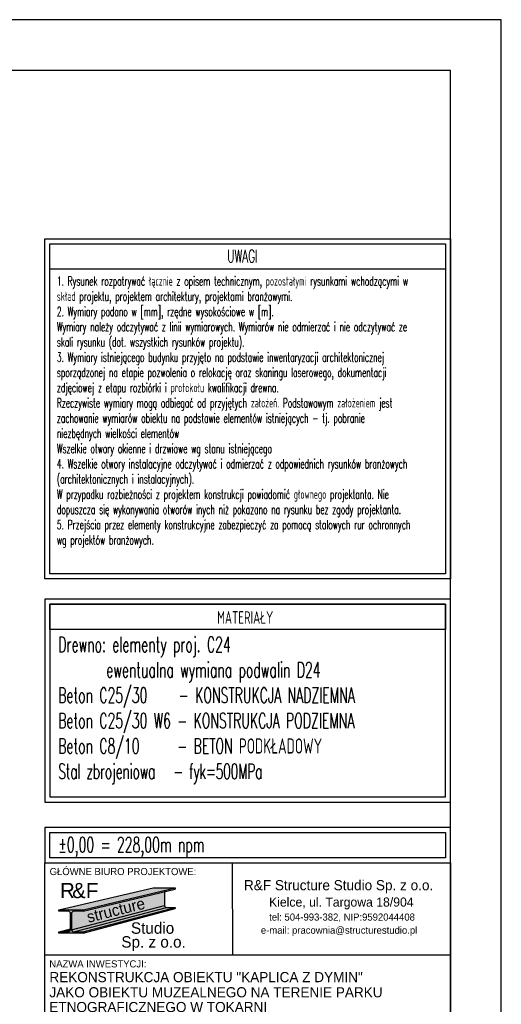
# Model space of a CAD drawing. Header units: centimetres. Extents: x 152786 to 159501, y -6718 to 1403.
# Tile 61 of 89: x 154411 to 154886, y -1217 to -247. Entities that reach past the tile are written whole.
import ezdxf
from ezdxf.enums import TextEntityAlignment as Align

# ---------------------------------------------------------------- set-up
doc = ezdxf.new("R2010")
doc.units = ezdxf.units.CM
doc.header["$LTSCALE"] = 0.1
doc.layers.get('0').update_dxf_attribs({"color": 45})
for name, color, linetype in [('A_wymiary_zewn', 4, 'Continuous'), ('Format', 7, 'Continuous'), ('opisy_R&F', 3, 'Continuous'), ('ozn_graficzne_R&F', 5, 'Continuous'), ('Section', 3, 'Continuous'), ('wymiary_R&F', 3, 'Continuous')]:
    doc.layers.add(name, color=color, linetype=linetype)
doc.styles.add('MtXpl_FL_Pismo_Techn', font='txt')
doc.styles.add('MtXpl_FL_Pismo_Techn_1', font='txt')
doc.styles.add('simplex 0.6', font='simplex.shx', dxfattribs={"width": 0.6})
doc.styles.add('TECH', font='FL Pismo Techniczne.ttf')

# ---------------------------------------------------------------- blocks, each defined once
blk = doc.blocks.new('tab_konstr_Tokarnia')
at = {"layer": 'A_wymiary_zewn', "true_color": 0xd7d6d6}
h = blk.add_hatch(color=254, dxfattribs=at)
h.dxf.hatch_style = 1
h.paths.add_polyline_path([(155912.24, -6517.47), (155890.64, -6517.47), (155797.69, -6539.31), (155821.69, -6539.31)])
at = {"layer": 'A_wymiary_zewn', "true_color": 0x293133}
h = blk.add_hatch(color=250, dxfattribs=at)
h.dxf.hatch_style = 1
h.paths.add_polyline_path([(155912.24, -6518.68), (155912.24, -6517.47), (155821.69, -6539.31), (155821.69, -6540.66)])
at = {"layer": 'A_wymiary_zewn', "true_color": 0x848484}
h = blk.add_hatch(color=252, dxfattribs=at)
h.dxf.hatch_style = 1
h.paths.add_polyline_path([(155901.85, -6534.75), (155901.85, -6521.2), (155821.69, -6540.66), (155812.39, -6540.66, 0.414214), (155810.14, -6542.91), (155810.14, -6558.51, 0.037989), (155810.16, -6558.85)])
at = {"layer": 'A_wymiary_zewn', "true_color": 0x293133}
h = blk.add_hatch(color=250, dxfattribs=at)
h.dxf.hatch_style = 1
edge = h.paths.add_edge_path()
edge.add_line((155797.69, -6560.76), (155806.99, -6560.76))
edge.add_arc((155806.99, -6558.51), 2.25, 270, 0)
edge.add_line((155809.24, -6558.51), (155809.24, -6542.91))
edge.add_arc((155806.99, -6542.91), 2.25, 0, 90)
edge.add_line((155806.99, -6540.66), (155797.69, -6540.66))
edge.add_line((155797.69, -6540.66), (155797.69, -6539.31))
edge.add_line((155797.69, -6539.31), (155821.69, -6539.31))
edge.add_line((155821.69, -6539.31), (155821.69, -6540.66))
edge.add_line((155821.69, -6540.66), (155812.39, -6540.66))
edge.add_arc((155812.39, -6542.91), 2.25, 90, 180)
edge.add_line((155810.14, -6542.91), (155810.14, -6558.51))
edge.add_arc((155812.39, -6558.51), 2.25, 180, 270)
edge.add_line((155812.39, -6560.76), (155821.69, -6560.76))
edge.add_line((155821.69, -6560.76), (155821.69, -6562.11))
edge.add_line((155821.69, -6562.11), (155797.69, -6562.11))
edge.add_line((155797.69, -6562.11), (155797.69, -6560.76))
at = {"layer": 'A_wymiary_zewn', "true_color": 0xafadad}
h = blk.add_hatch(color=253, dxfattribs=at)
h.dxf.hatch_style = 1
h.paths.add_polyline_path([(155903.87, -6536.77, -0.414214), (155901.85, -6534.75), (155810.16, -6558.85, 0.370396), (155812.39, -6560.76)])
at = {"layer": 'A_wymiary_zewn', "true_color": 0xd7d6d6}
h = blk.add_hatch(color=254, dxfattribs=at)
h.dxf.hatch_style = 1
h.paths.add_polyline_path([(155912.24, -6536.77), (155903.87, -6536.77), (155812.39, -6560.76), (155821.69, -6560.76)])
at = {"layer": 'A_wymiary_zewn', "true_color": 0x293133}
h = blk.add_hatch(color=250, dxfattribs=at)
h.dxf.hatch_style = 1
h.paths.add_polyline_path([(155912.24, -6537.99), (155912.24, -6536.77), (155821.69, -6560.76), (155821.69, -6562.11)])
at = {"layer": 'A_wymiary_zewn', "true_color": 0xafadad}
h = blk.add_hatch(color=253, dxfattribs=at)
h.dxf.hatch_style = 1
h.paths.add_polyline_path([(155809.24, -6558.51), (155809.24, -6557.78), (155797.69, -6560.76), (155806.99, -6560.76, 0.414214)])
at = {"color": 5}
for p, q in [((155783.87, -6492.94), (156183.87, -6492.94)), ((155783.87, -7096.92), (155783.87, -6492.94)), ((156183.87, -6492.94), (156183.87, -7096.92)), ((156183.87, -7096.92), (155783.87, -7096.92))]:
    blk.add_line(p, q, dxfattribs=at)
at = {"color": 4}
for p, q in [((155969.34, -6583.94), (155968.87, -6492.94)), ((156183.87, -6583.94), (155783.87, -6583.94)), ((156183.87, -6686.19), (155783.87, -6686.19)), ((156183.87, -6739.42), (155783.87, -6739.42)), ((155968.87, -6739.42), (155968.87, -6871.92)), ((156101.37, -6739.42), (156101.37, -6871.92)), ((156183.87, -6759.42), (155783.87, -6759.42)), ((156183.87, -6759.42), (155783.87, -6759.42)), ((156183.87, -6759.42), (155783.87, -6759.42)), ((156183.87, -6796.92), (155783.87, -6796.92)), ((156183.87, -6834.42), (155783.87, -6834.42)), ((156183.87, -6871.92), (155783.87, -6871.92)), ((156183.87, -6871.92), (155783.87, -6871.92)), ((156183.87, -6909.42), (155783.87, -6909.42)), ((156183.87, -6946.92), (155783.87, -6946.92)), ((156183.87, -7021.92), (155783.87, -7021.92)), ((156088.87, -7021.92), (156088.87, -7096.92)), ((156088.87, -7059.42), (156183.87, -7059.42))]:
    blk.add_line(p, q, dxfattribs=at)
at = {"layer": 'A_wymiary_zewn', "color": 250, "true_color": 0x293133}
for p, q in [((155797.69, -6539.31), (155890.64, -6517.47)), ((155821.69, -6539.31), (155912.24, -6517.47)), ((155821.69, -6540.66), (155912.24, -6518.68)), ((155890.64, -6517.47), (155912.24, -6517.47)), ((155901.85, -6520.71), (155901.85, -6534.75)), ((155912.24, -6517.47), (155912.24, -6518.68)), ((155797.69, -6540.66), (155797.69, -6539.31)), ((155797.69, -6539.31), (155821.69, -6539.31)), ((155810.16, -6558.85), (155901.85, -6534.75)), ((155812.39, -6560.76), (155903.87, -6536.77)), ((155821.69, -6560.76), (155912.24, -6536.77)), ((155821.69, -6562.11), (155912.24, -6537.99)), ((155821.69, -6539.31), (155821.69, -6540.66)), ((155903.87, -6536.77), (155912.24, -6536.77)), ((155806.99, -6540.66), (155797.69, -6540.66)), ((155809.24, -6558.51), (155809.24, -6542.91)), ((155810.14, -6542.91), (155810.14, -6558.51)), ((155821.69, -6540.66), (155812.39, -6540.66)), ((155797.69, -6560.76), (155809.24, -6557.78)), ((155797.69, -6560.76), (155806.99, -6560.76)), ((155797.69, -6562.11), (155797.69, -6560.76)), ((155821.69, -6562.11), (155797.69, -6562.11)), ((155812.39, -6560.76), (155821.69, -6560.76)), ((155821.69, -6560.76), (155821.69, -6562.11))]:
    blk.add_line(p, q, dxfattribs=at)
for centre, radius, start, end in [((155903.87, -6534.75), 2.03, 180, 270), ((155806.99, -6542.91), 2.25, 0, 90), ((155812.39, -6542.91), 2.25, 90, 180), ((155806.99, -6558.51), 2.25, 270, 0), ((155812.39, -6558.51), 2.25, 180, 270)]:
    blk.add_arc(centre, radius, start, end, dxfattribs=at)
at = {"layer": 'Section'}
for p, q in [((155890.64, -6517.47), (155912.24, -6517.47)), ((155912.24, -6517.47), (155912.24, -6518.68)), ((155912.24, -6536.77), (155912.24, -6537.99))]:
    blk.add_line(p, q, dxfattribs=at)
at = {"color": 4}
for s, height, style, p in [('GŁÓWNE BIURO PROJEKTOWE:', 7, 'TECH', (155788.64, -6504.94)), ('R&F Structure Studio Sp. z o.o.', 10, 'MtXpl_FL_Pismo_Techn', (155980.21, -6519.88)), ('Kielce, ul. Targowa 18/904', 9, 'MtXpl_FL_Pismo_Techn', (156004.9, -6536.03)), ('tel: 504-993-382, NIP:9592044408', 7, 'MtXpl_FL_Pismo_Techn', (156005.06, -6549.8)), ('e-mail: pracownia@structurestudio.pl', 7, 'MtXpl_FL_Pismo_Techn', (155996.88, -6562.75)), ('NAZWA INWESTYCJI:', 7, 'TECH', (155788.34, -6595.94)), ('REKONSTRUKCJA OBIEKTU "KAPLICA Z DYMIN"', 10, 'TECH', (155788.4, -6610.48)), ('JAKO OBIEKTU MUZEALNEGO NA TERENIE PARKU ', 10, 'TECH', (155788.4, -6625.43)), ('ETNOGRAFICZNEGO W TOKARNI ', 10, 'TECH', (155788.32, -6639.99)), ('JEDNOSTKA EWID.: 260403_5 - CHĘCINY (obszar wiejski), ', 9, 'TECH', (155788.5, -6667.34)), ('CZĘŚĆ DZ. NR EWID. 1682/2, OBRĘB EWID. 0016 TOKARNIA, GM. CHĘCINY  ', 9, 'TECH', (155788.5, -6681.06)), ('INWESTOR/ZLECENIODAWCA:', 7, 'TECH', (155787.87, -6698.19)), ('MUZEUM WSI KIELECKIEJ ', 10, 'TECH', (155788.87, -6714.7)), ('ul. Jana Pawła II nr 6 25-025 Kielce ', 10.0002, 'TECH', (155788.87, -6732.44)), ('NUMER UPRAWNIEŃ:', 7, 'TECH', (155972.87, -6751.42)), ('AUTORZY OPRACOWANIA:', 7, 'TECH', (155787.87, -6751.42)), ('PODPIS:', 7, 'TECH', (156105.37, -6751.42)), ('PROJEKTOWAŁ:', 7, 'TECH', (155787.9, -6771.42)), ('OPRACOWAŁ:', 7, 'TECH', (155787.9, -6808.92)), ('SPRAWDZIŁ:', 7, 'TECH', (155787.9, -6846.42)), ('FAZA PROJEKTU:', 7, 'TECH', (155787.87, -6883.92)), ('BRANŻA:', 7, 'TECH', (155787.87, -6921.42)), ('TYTUŁ RYSUNKU:', 7, 'TECH', (155787.87, -6958.92)), ('NUMER RYSUNKU:', 7, 'TECH', (155787.87, -7033.92)), ('SKALA:', 7, 'TECH', (156092.87, -7033.92)), ('DATA:', 7, 'TECH', (156092.87, -7071.42))]:
    blk.add_text(s, height=height, dxfattribs=dict(at, style=style)).set_placement(p)
at = {"color": 3, "style": 'TECH'}
for s, height, p in [('mgr inż. Paweł Frąckiewicz', 9, (155788.97, -6787.22)), ('SWK/0119/PWBKb/21', 9, (155976.35, -6784.26)), ('mgr inż. Mateusz Zieja', 9, (155788.97, -6824.72)), ('- - -', 9, (156018.16, -6821.76)), ('PROJEKT WYKONAWCZY', 12.5, (155789.87, -6901.42)), ('KONSTRUKCJA', 12.5, (155789.87, -6938.92)), ('06.2025', 12.5, (156120.53, -7086.92))]:
    blk.add_text(s, height=height, dxfattribs=at).set_placement(p)
at = {"color": 3, "char_height": 9, "style": 'TECH'}
for s, insert, width, attachment_point in [('\\pxi-3,l4,t4;SWK/0129/POOK/09', (156027.86, -6858.62), 115, 8), ('mgr inż. Sławomir Rogowski', (155790.36, -6864.92), 202.7748, 7)]:
    blk.add_mtext(s, dxfattribs=dict(at, insert=insert, width=width, attachment_point=attachment_point))
at = {"layer": 'A_wymiary_zewn', "color": 10, "style": 'TECH'}
for s, p in [('R', (155798.91, -6527.63)), ('F', (155824.41, -6527.63))]:
    blk.add_text(s, height=15, dxfattribs=at).set_placement(p)
at = {"layer": 'A_wymiary_zewn', "color": 18, "true_color": 0x000000, "style": 'TECH'}
blk.add_text('&', height=15, dxfattribs=at).set_placement((155810.91, -6527.63))
at = {"layer": 'A_wymiary_zewn', "color": 4, "style": 'MtXpl_FL_Pismo_Techn_1'}
blk.add_text('structure', height=11.25, rotation=14.13176, dxfattribs=at).set_placement((155826.88, -6552.05))
at = {"layer": 'A_wymiary_zewn', "color": 1, "style": 'TECH'}
for s, p in [('Studio', (155868.78, -6562.79)), ('Sp. z o.o.', (155859.31, -6576.42))]:
    blk.add_text(s, height=11.25, dxfattribs=at).set_placement(p)
blk = doc.blocks.new('TAB_2')
at = {"layer": 'opisy_R&F', "color": 4}
for points in [[(-300, 450), (-1100, 450), (-1100, 50), (-300, 50)], [(-1090, 440), (-310, 440), (-310, 390), (-1090, 390)], [(-310, 440), (-1090, 440), (-1090, 60), (-310, 60)], [(-300, 0), (-1100, 0), (-1100, -70), (-300, -70)], [(-1090, -10), (-310, -10), (-310, -60), (-1090, -60)]]:
    blk.add_lwpolyline(points, close=True, dxfattribs=at)
at = {"layer": 'opisy_R&F', "color": 2, "style": 'simplex 0.6', "width": 0.6}
blk.add_text('MATERIAŁY', height=25, dxfattribs=at).set_placement((-704.9, 401.3), align=Align.CENTER)
at = {"layer": 'opisy_R&F', "ltscale": 50, "char_height": 30, "width": 863.574, "attachment_point": 1, "style": 'simplex 0.6'}
for s, insert in [('{\\C5;Drewno: elementy proj. C24\\P       \\H0.666667x; \\H1.5x;ewentualna wymiana podwalin D24\\PBeton C25/30     - KONSTRUKCJA NADZIEMNA^JBeton C25/30 W6 - KONSTRUKCJA PODZIEMNA \\PBeton C8/10      - BETON PODKŁADOWY \\P\\T0.96;Stal zbrojeniowa   - fyk=500MPa}', (-1073.6, 375.5)), ('{\\C5;%%p0,00 = 228,00m npm}', (-1073.6, -19))]:
    blk.add_mtext(s, dxfattribs=dict(at, insert=insert))
blk = doc.blocks.new('uwagi_Tokarnia')
at = {"layer": 'opisy_R&F', "color": 4}
for points in [[(154435.61, 1179.64), (154835.61, 1179.64), (154835.61, 844.64), (154435.61, 844.64)], [(154440.61, 1174.64), (154830.61, 1174.64), (154830.61, 1149.64), (154440.61, 1149.64)], [(154440.61, 1174.64), (154830.61, 1174.64), (154830.61, 849.64), (154440.61, 849.64)]]:
    blk.add_lwpolyline(points, close=True, dxfattribs=at)
at = {"layer": 'opisy_R&F', "color": 2, "style": 'simplex 0.6', "width": 0.6}
blk.add_text('UWAGI', height=12.5, dxfattribs=at).set_placement((154630.46, 1156.4), align=Align.CENTER)
at = {"layer": 'opisy_R&F', "insert": (154447.52, 1142.54), "char_height": 9, "width": 377.7244, "attachment_point": 1, "style": 'simplex 0.6'}
blk.add_mtext('1. Rysunek rozpatrywać łącznie z opisem technicznym, pozostałymi rysunkami wchodzącymi w skład projektu, projektem architektury, projektami branżowymi.\\P2. Wymiary podano w [mm], rzędne wysokościowe w [m].\\PWymiary należy odczytywać z linii wymiarowych. Wymiarów nie odmierzać i nie odczytywać ze skali rysunku (dot. wszystkich rysunków projektu).\\P3. Wymiary istniejącego budynku przyjęto na podstawie inwentaryzacji architektonicznej sporządzonej na etapie pozwolenia o relokację oraz skaningu laserowego, dokumentacji zdjęciowej z etapu rozbiórki i protokołu kwalifikacji drewna.\\PRzeczywiste wymiary mogą odbiegać od przyjętych założeń. Podstawowym założeniem jest zachowanie wymiarów obiektu na podstawie elementów istniejących - tj. pobranie niezbędnych wielkości elementów\\PWszelkie otwory okienne i drzwiowe wg stanu istniejącego\\P4. Wszelkie otwory instalacyjne odczytywać i odmierzać z odpowiednich rysunków branżowych (architektonicznych i instalacyjnych). \\PW przypadku rozbieżności z projektem konstrukcji powiadomić głownego projektanta. Nie dopuszcza się wykonywania otworów inych niż pokazano na rysunku bez zgody projektanta.\\P5. Przejścia przez elementy konstrukcyjne zabezpieczyć za pomocą stalowych rur ochronnych wg projektów branżowych.', dxfattribs=at)

msp = doc.modelspace()

# ---------------------------------------------------------------- linework, layer by layer
at = {"layer": 'Format'}
msp.add_lwpolyline([(152785.6077, -1732.0062), (154885.6077, -1732.0062), (154885.6077, -247.0062), (152785.6077, -247.0062)], close=True, dxfattribs=at)
at = {"layer": 'ozn_graficzne_R&F'}
msp.add_lwpolyline([(152895.6077, -1682.0062), (154835.6077, -1682.0062), (154835.6077, -297.0062), (152895.6077, -297.0062)], close=True, dxfattribs=at)

# ---------------------------------------------------------------- block references
at = {"layer": 'A_wymiary_zewn'}
for name, p in [('uwagi_Tokarnia', (0, -1642.6657)), ('tab_konstr_Tokarnia', (-1348.2602, 5414.9147))]:
    msp.add_blockref(name, p, dxfattribs=at)
at = {"layer": 'wymiary_R&F', "xscale": 0.5, "yscale": 0.5, "zscale": 0.5}
msp.add_blockref('TAB_2', (154985.6077, -1043.0246), dxfattribs=at)

doc.saveas('drawing.dxf')
